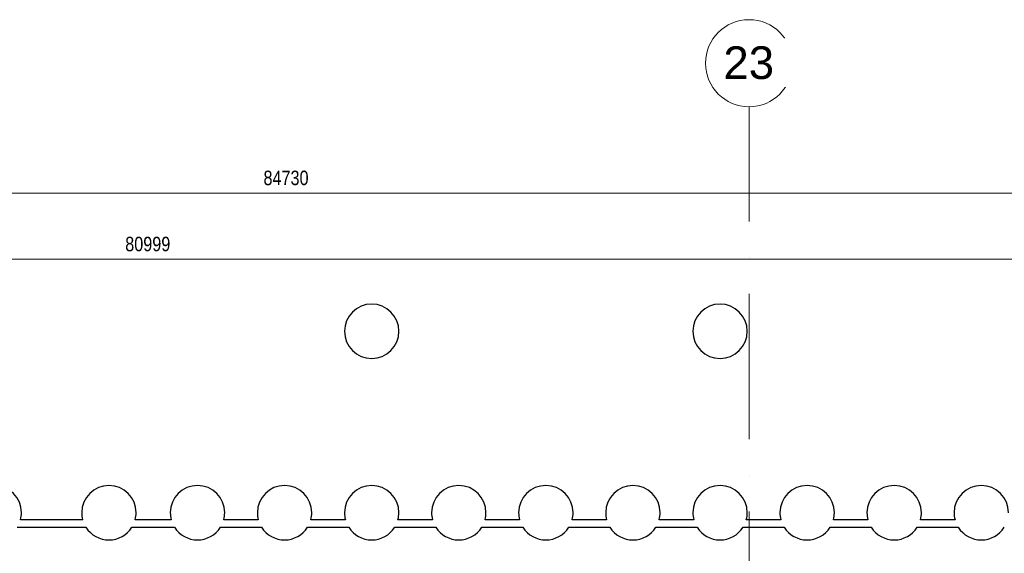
# Model space of a CAD drawing. Header units: millimetres. Extents: x 198345 to 441227, y -23587 to 80066.
# Tile 15 of 79: x 243590 to 257157, y 71570 to 78925. Entities that reach past the tile are written whole.
import ezdxf

# ---------------------------------------------------------------- set-up
doc = ezdxf.new("R2010")
doc.units = ezdxf.units.MM
doc.linetypes.add('Čerchovaná 20mm', pattern=[3000, 2000, -500, 0, -500])
for name, color, linetype, lineweight in [('CA_KOTY', 3, 'Continuous', 9), ('CA_KOTY-100', 3, 'Continuous', 9), ('CA_OSY', 5, 'Continuous', 9), ('CA_TEXT35', 62, 'Continuous', 9), ('CA_ZAKLADY5', 1, 'Continuous', 25)]:
    doc.layers.add(name, color=color, linetype=linetype, lineweight=lineweight)
doc.styles.add('Arial_2', font='arial.ttf', dxfattribs={"height": 450})
doc.styles.add('Arial_4', font='arial.ttf', dxfattribs={"width": 0.8, "height": 200})
doc.dimstyles.new('HP_Přímá_-_2_mm_Ariel_1-100', dxfattribs={"dimscale": 304.8, "dimtxt": 204.05188, "dimasz": 0.656168, "dimexe": 0.328084, "dimexo": 0.0625, "dimgap": 0.164042, "dimtad": 1, "dimdec": 0, "dimzin": 0, "dimdsep": 46, "dimtxsty": 'Arial_4', "dimblk1": 'OBLIQUE', "dimblk2": 'OBLIQUE', "dimsah": 1, "dimcen": 0.09, "dimazin": 0, "dimtfac": 1, "dimtdec": 4, "dimtix": 1, "dimtmove": 0, "dimatfit": 3, "dimfxl": 0.984252, "dimfxlon": 1, "dimtvp": 1, "dimtolj": 1, "dimtzin": 0, "dimarcsym": 2})

# ---------------------------------------------------------------- blocks, each defined once
blk = doc.blocks.new('Osnova - Bublina osnovy 12mm-4850-PŮDORYS 1_NP -vestavek V9')
at = {"layer": 'CA_TEXT35'}
blk.add_circle((0, 0), 6, dxfattribs=at)
blk = doc.blocks.new('DIMBLOCK1-PŮDORYS 1_NP -vestavek V9')
at = {"layer": 'CA_KOTY-100'}
for p, q in [((204890, 76534), (204790, 76434)), ((204890, 76534), (204990, 76634)), ((204890, 76534), (204890, 76634)), ((204890, 76534), (289620, 76534)), ((204890, 76534), (204890, 76234)), ((289620, 76534), (289520, 76434)), ((289620, 76534), (289720, 76634)), ((289620, 76534), (289620, 76634)), ((289620, 76534), (289620, 76234))]:
    blk.add_line(p, q, dxfattribs=at)
at = {"layer": 'CA_KOTY-100', "color": 0, "insert": (246949, 76844), "char_height": 200, "width": 734.59, "attachment_point": 1, "line_spacing_factor": 0.941778, "style": 'Arial_4'}
blk.add_mtext('84730', dxfattribs=at)
blk = doc.blocks.new('_Oblique')
at = {"color": 0, "linetype": 'ByBlock', "lineweight": -2}
blk.add_line((-0.5, -0.5), (0.5, 0.5), dxfattribs=at)
blk = doc.blocks.new('DIMBLOCK6-PŮDORYS 1_NP -vestavek V9')
at = {"layer": 'CA_KOTY-100'}
for p, q in [((204851, 75623), (204951, 75723)), ((204851, 75623), (204851, 75723)), ((285850, 75623), (285950, 75723)), ((285850, 75623), (285850, 75723)), ((204851, 75623), (204751, 75523)), ((204851, 75623), (285850, 75623)), ((204851, 75623), (204851, 75323)), ((285850, 75623), (285750, 75523)), ((285850, 75623), (285850, 75323))]:
    blk.add_line(p, q, dxfattribs=at)
at = {"layer": 'CA_KOTY-100', "color": 0, "insert": (245044, 75933), "char_height": 200, "width": 734.59, "attachment_point": 1, "line_spacing_factor": 0.941778, "style": 'Arial_4'}
blk.add_mtext('80999', dxfattribs=at)

msp = doc.modelspace()

# ---------------------------------------------------------------- linework, layer by layer
at = {"layer": 'CA_OSY', "linetype": 'Čerchovaná 20mm'}
msp.add_line((253640, 55144.1), (253640, 77724.5), dxfattribs=at)
at = {"layer": 'CA_ZAKLADY5'}
for p, q in [((243557, 71929.5), (244503.1, 71929.5)), ((244457.8, 72033.1), (243602.3, 72033.1)), ((245137, 71929.5), (245723.1, 71929.5)), ((245677.8, 72033.1), (245182.3, 72033.1)), ((246357, 71929.5), (246923.1, 71929.5)), ((246877.8, 72033.1), (246402.3, 72033.1)), ((247557, 71929.5), (248123.1, 71929.5)), ((248077.8, 72033.1), (247602.3, 72033.1)), ((248757, 71929.5), (249323.1, 71929.5)), ((249277.8, 72033.1), (248802.3, 72033.1)), ((249957, 71929.5), (250523.1, 71929.5)), ((250477.8, 72033.1), (250002.3, 72033.1)), ((251157, 71929.5), (251723.1, 71929.5)), ((251677.8, 72033.1), (251202.3, 72033.1)), ((252357, 71929.5), (252923.1, 71929.5)), ((252877.8, 72033.1), (252402.3, 72033.1)), ((253557, 71929.5), (254123.1, 71929.5)), ((254077.8, 72033.1), (253602.3, 72033.1)), ((254757, 71929.5), (255323.1, 71929.5)), ((255277.8, 72033.1), (254802.3, 72033.1)), ((255957, 71929.5), (256523.1, 71929.5)), ((256477.8, 72033.1), (256002.3, 72033.1))]:
    msp.add_line(p, q, dxfattribs=at)
for centre, start, end in [((248440, 74629.9), 0, 180), ((253240, 74629.9), 0, 180), ((248440, 74629.9), 180, 0), ((253240, 74629.9), 180, 0), ((243240, 72129.9), 0, 180), ((244820, 72129.9), 0, 180), ((246040, 72129.9), 0, 180), ((247240, 72129.9), 0, 180), ((248440, 72129.9), 0, 180), ((249640, 72129.9), 0, 180), ((250840, 72129.9), 0, 180), ((252040, 72129.9), 0, 180), ((253240, 72129.9), 0, 180), ((254440, 72129.9), 0, 180), ((255640, 72129.9), 0, 180), ((256840, 72129.9), 0, 180), ((243240, 72129.9), 345.03787, 0), ((244820, 72129.9), 180, 194.96213), ((244820, 72129.9), 345.03787, 0), ((246040, 72129.9), 180, 194.96213), ((246040, 72129.9), 345.03787, 0), ((247240, 72129.9), 180, 194.96213), ((247240, 72129.9), 345.03787, 0), ((248440, 72129.9), 180, 194.96213), ((248440, 72129.9), 345.03787, 0), ((249640, 72129.9), 180, 194.96213), ((249640, 72129.9), 345.03787, 0), ((250840, 72129.9), 180, 194.96213), ((250840, 72129.9), 345.03787, 0), ((252040, 72129.9), 180, 194.96213), ((252040, 72129.9), 345.03787, 0), ((253240, 72129.9), 180, 194.96213), ((253240, 72129.9), 345.03787, 0), ((254440, 72129.9), 180, 194.96213), ((254440, 72129.9), 345.03787, 0), ((255640, 72129.9), 180, 194.96213), ((255640, 72129.9), 345.03787, 0), ((256840, 72129.9), 180, 194.96213), ((244820, 72129.9), 212.29547, 327.70453), ((246040, 72129.9), 212.29547, 327.70453), ((247240, 72129.9), 212.29547, 327.70453), ((248440, 72129.9), 212.29547, 327.70453), ((249640, 72129.9), 212.29547, 327.70453), ((250840, 72129.9), 212.29547, 327.70453), ((252040, 72129.9), 212.29547, 327.70453), ((253240, 72129.9), 212.29547, 327.70453), ((254440, 72129.9), 212.29547, 327.70453), ((255640, 72129.9), 212.29547, 327.70453), ((256840, 72129.9), 212.29547, 327.70453)]:
    msp.add_arc(centre, 375, start, end, dxfattribs=at)

# ---------------------------------------------------------------- block references
at = {"layer": 'CA_TEXT35', "xscale": 99.99999999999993, "yscale": 99.99999999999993, "zscale": 99.99999999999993}
msp.add_blockref('Osnova - Bublina osnovy 12mm-4850-PŮDORYS 1_NP -vestavek V9', (253640, 78324.5), dxfattribs=at)

# ---------------------------------------------------------------- dimensions: what is measured, and where the dimension line sits
at = {"layer": 'CA_KOTY'}
for base, p1, p2, override, picture, middle in [((289620, 76534.2), (204890, 76234.2), (289620, 76234.2), {"dimpost": '<>', "dimfxl": 84729.998951}, 'DIMBLOCK1-PŮDORYS 1_NP -vestavek V9', (247255, 76686.4)), ((285850, 75623), (204851, 75323), (285850, 75323), {"dimpost": '<>', "dimfxl": 80998.998951}, 'DIMBLOCK6-PŮDORYS 1_NP -vestavek V9', (245350.5, 75775.1))]:
    dim = msp.add_linear_dim(base=base, p1=p1, p2=p2, dimstyle='HP_Přímá_-_2_mm_Ariel_1-100', override=override, dxfattribs=at)
    dim.commit()
    dim.dimension.update_dxf_attribs({"geometry": picture, "text_midpoint": middle})

# ---------------------------------------------------------------- next in the draw order: texts
at = {"layer": 'CA_TEXT35', "insert": (253285.9, 78557.1), "char_height": 450, "width": 849.789, "attachment_point": 1, "style": 'Arial_2', "bg_fill": 3, "box_fill_scale": 1.25, "bg_fill_color": 256, "bg_fill_true_color": 13158600, "bg_fill_transparency": 0}
msp.add_mtext('23', dxfattribs=at)

doc.saveas('drawing.dxf')
